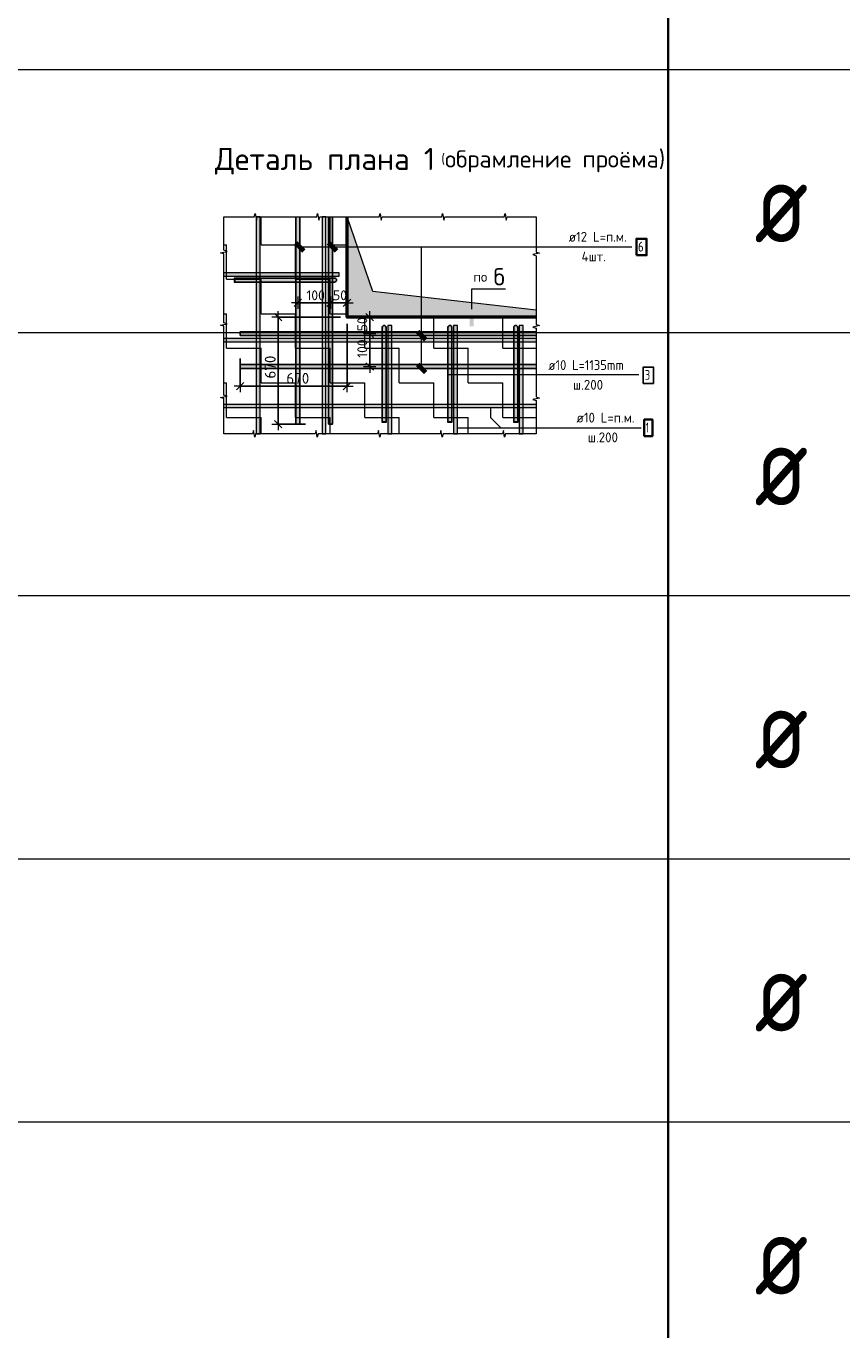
# Model space of a CAD drawing. Header units: metres. Extents: x -38 to 98, y -15 to 19.
# Tile 50 of 64: x 73.21 to 75.69, y 5.31 to 9.27. Entities that reach past the tile are written whole.
import ezdxf

# ---------------------------------------------------------------- set-up
doc = ezdxf.new("R2010")
doc.units = ezdxf.units.M
doc.header["$PDMODE"] = 65
doc.layers.add('XR$4$_3898', color=7, linetype='Continuous')
for name, color, linetype, lineweight in [('XR$4$Арм. стержнями нижней зоны', 180, 'Continuous', 35), ('XR$4$Арм.стержн. Арматура края', 96, 'Continuous', 35), ('XR$4$Арм.стержн. Доп. арматура', 180, 'Continuous', 35), ('XR$4$Размерная линия_ общее', 7, 'Continuous', 13), ('XR$4$Текст_ общее_1', 7, 'Continuous', 13)]:
    doc.layers.add(name, color=color, linetype=linetype, lineweight=lineweight)
doc.styles.add('ISOCPEUR', font='txt')
doc.dimstyles.new('DIMSTYLE_11', dxfattribs={"dimtxt": 0.03, "dimasz": 0.0375, "dimexe": 0, "dimexo": 1e-06, "dimgap": 0.015, "dimtad": 2, "dimdec": 0, "dimlfac": 1000, "dimrnd": 1, "dimzin": 12, "dimdsep": 46, "dimtxsty": 'ISOCPEUR', "dimblk1": 'ALL_ML_STRICH', "dimblk2": 'ALL_ML_STRICH', "dimsah": 1, "dimcen": 0, "dimse1": 1, "dimse2": 1, "dimclrd": 7, "dimclre": 256, "dimclrt": 7, "dimadec": 0, "dimazin": 0, "dimtfac": 1, "dimtdec": 0, "dimtix": 1, "dimtmove": 2, "dimatfit": 3, "dimfxl": 0, "dimtvp": 1.2, "dimtzin": 0, "dimlwd": 0, "dimlwe": -3, "dimarcsym": 0})
doc.dimstyles.new('DIMSTYLE_12', dxfattribs={"dimtxt": 0.03, "dimasz": 0.0375, "dimexe": 0, "dimexo": 1e-06, "dimgap": 0.015, "dimtad": 2, "dimdec": 0, "dimlfac": 1000, "dimrnd": 1, "dimzin": 12, "dimdsep": 46, "dimtxsty": 'ISOCPEUR', "dimblk1": 'ALL_ML_STRICH', "dimblk2": 'ALL_ML_STRICH', "dimsah": 1, "dimcen": 0, "dimse1": 1, "dimse2": 1, "dimclrd": 7, "dimclre": 256, "dimclrt": 7, "dimadec": 0, "dimazin": 0, "dimtfac": 1, "dimtdec": 0, "dimtix": 1, "dimtmove": 2, "dimatfit": 3, "dimfxl": 0, "dimtzin": 0, "dimlwd": 0, "dimlwe": -3, "dimarcsym": 0})
doc.dimstyles.new('DIMSTYLE_13', dxfattribs={"dimtxt": 0.03, "dimasz": 0.0375, "dimexe": 0, "dimexo": 1e-06, "dimgap": 0.015, "dimtad": 2, "dimdec": 0, "dimlfac": 1000, "dimrnd": 1, "dimzin": 12, "dimdsep": 46, "dimtxsty": 'ISOCPEUR', "dimblk1": 'ALL_ML_STRICH', "dimblk2": 'ALL_ML_STRICH', "dimsah": 1, "dimcen": 0, "dimse1": 1, "dimse2": 1, "dimclrd": 7, "dimclre": 256, "dimclrt": 7, "dimadec": 0, "dimazin": 0, "dimtfac": 1, "dimtdec": 0, "dimtix": 1, "dimtmove": 2, "dimatfit": 3, "dimfxl": 0, "dimtvp": 1.2, "dimtzin": 0, "dimlwd": 0, "dimlwe": -3, "dimarcsym": 0})
doc.dimstyles.new('DIMSTYLE_14', dxfattribs={"dimtxt": 0.03, "dimasz": 0.0375, "dimexe": 0, "dimexo": 1e-06, "dimgap": 0.015, "dimtad": 2, "dimdec": 0, "dimlfac": 1000, "dimrnd": 1, "dimzin": 12, "dimdsep": 46, "dimtxsty": 'ISOCPEUR', "dimblk1": 'ALL_ML_STRICH', "dimblk2": 'ALL_ML_STRICH', "dimsah": 1, "dimcen": 0, "dimse1": 1, "dimse2": 1, "dimclrd": 7, "dimclre": 256, "dimclrt": 7, "dimadec": 0, "dimazin": 0, "dimtfac": 1, "dimtdec": 0, "dimtix": 1, "dimtmove": 2, "dimatfit": 3, "dimfxl": 0, "dimtzin": 0, "dimlwd": 0, "dimlwe": -3, "dimarcsym": 0})
doc.dimstyles.new('DIMSTYLE_9', dxfattribs={"dimtxt": 0.033, "dimasz": 0.0375, "dimexe": 0, "dimexo": 0, "dimgap": 0.0165, "dimtad": 2, "dimdec": 0, "dimlfac": 1000, "dimrnd": 1, "dimzin": 12, "dimdsep": 46, "dimtxsty": 'ISOCPEUR', "dimblk1": 'ALL_ML_STRICH', "dimblk2": 'ALL_ML_STRICH', "dimsah": 1, "dimcen": 0, "dimclrd": 7, "dimclre": 256, "dimclrt": 7, "dimadec": 0, "dimazin": 0, "dimtfac": 1, "dimtdec": 0, "dimtix": 1, "dimtmove": 2, "dimatfit": 3, "dimfxl": 0, "dimtzin": 0, "dimlwd": 0, "dimlwe": -3, "dimarcsym": 0})

# ---------------------------------------------------------------- blocks, each defined once
blk = doc.blocks.new('СЛОЖНЫЙ_ОБЪЕКТ_1')
at = {"linetype": 'Continuous', "lineweight": 13, "transparency": 33554687}
blk.add_hatch(color=7, dxfattribs=at).paths.add_polyline_path([(74.1174, 8.0346), (74.1174, 8.6946), (74.1054, 8.6946), (74.1054, 8.0346)])
at = {"color": 7, "linetype": 'Continuous', "lineweight": 13, "transparency": 33554687}
blk.add_lwpolyline([(74.1174, 8.0346), (74.1174, 8.6946), (74.1054, 8.6946), (74.1054, 8.0346), (74.1174, 8.0346)], close=True, dxfattribs=at)
blk = doc.blocks.new('СЛОЖНЫЙ_ОБЪЕКТ_2')
at = {"linetype": 'Continuous', "lineweight": 13, "transparency": 33554687}
blk.add_hatch(color=7, dxfattribs=at).paths.add_polyline_path([(73.9174, 8.0346), (73.9174, 8.6946), (73.9054, 8.6946), (73.9054, 8.0346)])
at = {"color": 7, "linetype": 'Continuous', "lineweight": 13, "transparency": 33554687}
blk.add_lwpolyline([(73.9174, 8.0346), (73.9174, 8.6946), (73.9054, 8.6946), (73.9054, 8.0346), (73.9174, 8.0346)], close=True, dxfattribs=at)
blk = doc.blocks.new('ЭЛЕМЕНТ_УЗОРА_0')
at = {"color": 7, "linetype": 'Continuous', "lineweight": 13, "transparency": 33554687}
for p, q in [((73.8064, 8.6946), (73.8064, 8.6946)), ((74.7564, 8.6946), (74.7564, 8.6946)), ((73.8064, 8.0346), (73.8064, 8.0346)), ((74.7564, 8.0346), (74.7564, 8.0346)), ((74.7564, 8.0346), (74.7564, 8.0346))]:
    blk.add_line(p, q, dxfattribs=at)
for points in [[(73.8064, 8.4746), (73.8064, 8.5822), (73.7964, 8.5853), (73.8164, 8.5894), (73.8064, 8.593), (73.8064, 8.6946), (73.8064, 8.6946)], [(73.8064, 8.6946), (73.8993, 8.6946), (73.9019, 8.7046), (73.9056, 8.6846), (73.9086, 8.6946), (73.9964, 8.6946)], [(73.9964, 8.6946), (74.0893, 8.6946), (74.0919, 8.7046), (74.0956, 8.6846), (74.0986, 8.6946), (74.1864, 8.6946)], [(74.1864, 8.6946), (74.2793, 8.6946), (74.2819, 8.7046), (74.2856, 8.6846), (74.2886, 8.6946), (74.3764, 8.6946)], [(74.3764, 8.6946), (74.4693, 8.6946), (74.4719, 8.7046), (74.4756, 8.6846), (74.4786, 8.6946), (74.5664, 8.6946)], [(74.5664, 8.6946), (74.6593, 8.6946), (74.6619, 8.7046), (74.6656, 8.6846), (74.6686, 8.6946), (74.7564, 8.6946)], [(74.7564, 8.6946), (74.7564, 8.6946), (74.7564, 8.587), (74.7664, 8.5839), (74.7464, 8.5798), (74.7564, 8.5762), (74.7564, 8.4746)], [(73.8064, 8.2546), (73.8064, 8.3622), (73.7964, 8.3653), (73.8164, 8.3694), (73.8064, 8.373), (73.8064, 8.4746)], [(74.7564, 8.4746), (74.7564, 8.367), (74.7664, 8.3639), (74.7464, 8.3598), (74.7564, 8.3562), (74.7564, 8.2546)], [(73.8064, 8.0346), (73.8064, 8.0346), (73.8064, 8.1422), (73.7964, 8.1453), (73.8164, 8.1494), (73.8064, 8.153), (73.8064, 8.2546)], [(74.7564, 8.2546), (74.7564, 8.147), (74.7664, 8.1439), (74.7464, 8.1398), (74.7564, 8.1362), (74.7564, 8.0346)], [(73.9964, 8.0346), (73.9035, 8.0346), (73.9008, 8.0246), (73.8972, 8.0446), (73.8942, 8.0346), (73.8064, 8.0346)], [(74.1864, 8.0346), (74.0935, 8.0346), (74.0908, 8.0246), (74.0872, 8.0446), (74.0842, 8.0346), (73.9964, 8.0346)], [(74.3764, 8.0346), (74.2835, 8.0346), (74.2808, 8.0246), (74.2772, 8.0446), (74.2742, 8.0346), (74.1864, 8.0346)], [(74.5664, 8.0346), (74.4735, 8.0346), (74.4708, 8.0246), (74.4672, 8.0446), (74.4642, 8.0346), (74.3764, 8.0346)], [(74.7564, 8.0346), (74.6635, 8.0346), (74.6608, 8.0246), (74.6572, 8.0446), (74.6542, 8.0346), (74.5664, 8.0346)]]:
    blk.add_lwpolyline(points, dxfattribs=at)
blk = doc.blocks.new('СЛОЖНЫЙ_ОБЪЕКТ_3')
at = {"linetype": 'Continuous', "lineweight": 13, "transparency": 33554687}
blk.add_hatch(color=7, dxfattribs=at).paths.add_polyline_path([(73.8064, 8.3256), (74.7564, 8.3256), (74.7564, 8.3136), (73.8064, 8.3136)], flags=16)
at = {"color": 7, "linetype": 'Continuous', "lineweight": 13, "transparency": 33554687}
blk.add_lwpolyline([(73.8064, 8.3256), (74.7564, 8.3256), (74.7564, 8.3136), (73.8064, 8.3136), (73.8064, 8.3256)], close=True, dxfattribs=at)
blk = doc.blocks.new('СЛОЖНЫЙ_ОБЪЕКТ_4')
at = {"linetype": 'Continuous', "lineweight": 13, "transparency": 33554687}
blk.add_hatch(color=7, dxfattribs=at).paths.add_polyline_path([(73.8064, 8.1256), (74.7564, 8.1256), (74.7564, 8.1136), (73.8064, 8.1136)], flags=16)
at = {"color": 7, "linetype": 'Continuous', "lineweight": 13, "transparency": 33554687}
blk.add_lwpolyline([(73.8064, 8.1256), (74.7564, 8.1256), (74.7564, 8.1136), (73.8064, 8.1136), (73.8064, 8.1256)], close=True, dxfattribs=at)
blk = doc.blocks.new('СЛОЖНЫЙ_ОБЪЕКТ_5')
at = {"linetype": 'Continuous', "lineweight": 25, "transparency": 33554687}
blk.add_hatch(color=8, dxfattribs=at).paths.add_polyline_path([(73.8564, 8.3336), (74.7564, 8.3336), (74.7564, 8.3456), (73.8564, 8.3456)])
at = {"color": 7, "linetype": 'Continuous', "lineweight": 25, "transparency": 33554687}
blk.add_line((73.8564, 8.3336), (74.7564, 8.3336), dxfattribs=at)
blk.add_lwpolyline([(74.7564, 8.3456), (73.8564, 8.3456), (73.8564, 8.3336)], dxfattribs=at)
blk = doc.blocks.new('СЛОЖНЫЙ_ОБЪЕКТ_6')
at = {"linetype": 'Continuous', "lineweight": 25, "true_color": 0x5f5f5f, "transparency": 33554687}
blk.add_hatch(color=251, dxfattribs=at).paths.add_polyline_path([(74.1254, 8.0646), (74.1254, 8.6946), (74.1374, 8.6946), (74.1374, 8.0646)], flags=16)
at = {"color": 7, "linetype": 'Continuous', "lineweight": 25, "transparency": 33554687}
blk.add_line((74.1254, 8.0646), (74.1254, 8.6946), dxfattribs=at)
blk.add_lwpolyline([(74.1374, 8.6946), (74.1374, 8.0646), (74.1254, 8.0646)], dxfattribs=at)
blk = doc.blocks.new('СЛОЖНЫЙ_ОБЪЕКТ_7')
at = {"linetype": 'Continuous', "lineweight": 13, "true_color": 0xc5c5c5, "transparency": 33554687}
for points in [[(73.8404, 8.4966), (73.8404, 8.5086), (73.8384, 8.5086), (73.8384, 8.4966)], [(74.1458, 8.4971), (74.1469, 8.4977), (74.1478, 8.4986), (74.1486, 8.4996), (74.1491, 8.5007), (74.1493, 8.502), (74.1493, 8.5032), (74.1491, 8.5045), (74.1486, 8.5056), (74.1478, 8.5066), (74.1469, 8.5075), (74.1458, 8.5081), (74.1446, 8.5085), (74.1434, 8.5086), (73.8404, 8.5086), (73.8404, 8.4966), (74.1434, 8.4966), (74.1446, 8.4967)]]:
    blk.add_hatch(color=9, dxfattribs=at).paths.add_polyline_path(points)
at = {"color": 7, "linetype": 'Continuous', "lineweight": 13, "transparency": 33554687}
blk.add_lwpolyline([(73.8404, 8.4966), (73.8404, 8.5086), (73.8384, 8.5086), (73.8384, 8.4966), (73.8404, 8.4966)], close=True, dxfattribs=at)
at = {"color": 7, "linetype": 'Continuous', "lineweight": 25, "transparency": 33554687}
blk.add_lwpolyline([(74.1434, 8.5086), (73.8404, 8.5086), (73.8404, 8.4966), (74.1434, 8.4966)], dxfattribs=at)
blk.add_arc((74.1434, 8.5026), 0.006, 270, 90, dxfattribs=at)
blk = doc.blocks.new('СЛОЖНЫЙ_ОБЪЕКТ_8')
at = {"linetype": 'Continuous', "lineweight": 13, "transparency": 33554687}
blk.add_hatch(color=7, dxfattribs=at).paths.add_polyline_path([(73.8064, 8.5256), (74.1564, 8.5256), (74.1564, 8.5136), (73.8064, 8.5136)], flags=16)
at = {"color": 7, "linetype": 'Continuous', "lineweight": 13, "transparency": 33554687}
blk.add_lwpolyline([(73.8064, 8.5256), (74.1564, 8.5256), (74.1564, 8.5136), (73.8064, 8.5136), (73.8064, 8.5256)], close=True, dxfattribs=at)
blk = doc.blocks.new('СЛОЖНЫЙ_ОБЪЕКТ_9')
at = {"linetype": 'Continuous', "lineweight": 13, "true_color": 0xc5c5c5, "transparency": 33554687}
for points in [[(74.2889, 8.361), (74.2895, 8.3621), (74.2904, 8.3631), (74.2914, 8.3638), (74.2925, 8.3643), (74.2938, 8.3646), (74.295, 8.3646), (74.2962, 8.3643), (74.2974, 8.3638), (74.2984, 8.3631), (74.2992, 8.3621), (74.2999, 8.361), (74.3002, 8.3598), (74.3004, 8.3586), (74.3004, 8.0716), (74.2884, 8.0716), (74.2884, 8.3586), (74.2885, 8.3598)], [(74.2884, 8.0716), (74.3004, 8.0716), (74.3004, 8.0696), (74.2884, 8.0696)]]:
    blk.add_hatch(color=9, dxfattribs=at).paths.add_polyline_path(points, flags=16)
at = {"color": 7, "linetype": 'Continuous', "lineweight": 25, "transparency": 33554687}
blk.add_lwpolyline([(74.3004, 8.3586), (74.3004, 8.0716), (74.2884, 8.0716), (74.2884, 8.3586)], dxfattribs=at)
at = {"color": 7, "linetype": 'Continuous', "lineweight": 13, "transparency": 33554687}
blk.add_lwpolyline([(74.2884, 8.0716), (74.3004, 8.0716), (74.3004, 8.0696), (74.2884, 8.0696), (74.2884, 8.0716)], close=True, dxfattribs=at)
at = {"color": 7, "linetype": 'Continuous', "lineweight": 25, "transparency": 33554687}
blk.add_arc((74.2944, 8.3586), 0.006, 0, 180, dxfattribs=at)
blk = doc.blocks.new('СЛОЖНЫЙ_ОБЪЕКТ_10')
at = {"linetype": 'Continuous', "lineweight": 13, "true_color": 0xc5c5c5, "transparency": 33554687}
for points in [[(74.4889, 8.361), (74.4895, 8.3621), (74.4904, 8.3631), (74.4914, 8.3638), (74.4925, 8.3643), (74.4938, 8.3646), (74.495, 8.3646), (74.4962, 8.3643), (74.4974, 8.3638), (74.4984, 8.3631), (74.4992, 8.3621), (74.4999, 8.361), (74.5002, 8.3598), (74.5004, 8.3586), (74.5004, 8.0716), (74.4884, 8.0716), (74.4884, 8.3586), (74.4885, 8.3598)], [(74.4884, 8.0716), (74.5004, 8.0716), (74.5004, 8.0696), (74.4884, 8.0696)]]:
    blk.add_hatch(color=9, dxfattribs=at).paths.add_polyline_path(points, flags=16)
at = {"color": 7, "linetype": 'Continuous', "lineweight": 25, "transparency": 33554687}
blk.add_lwpolyline([(74.5004, 8.3586), (74.5004, 8.0716), (74.4884, 8.0716), (74.4884, 8.3586)], dxfattribs=at)
at = {"color": 7, "linetype": 'Continuous', "lineweight": 13, "transparency": 33554687}
blk.add_lwpolyline([(74.4884, 8.0716), (74.5004, 8.0716), (74.5004, 8.0696), (74.4884, 8.0696), (74.4884, 8.0716)], close=True, dxfattribs=at)
at = {"color": 7, "linetype": 'Continuous', "lineweight": 25, "transparency": 33554687}
blk.add_arc((74.4944, 8.3586), 0.006, 0, 180, dxfattribs=at)
blk = doc.blocks.new('СЛОЖНЫЙ_ОБЪЕКТ_11')
at = {"linetype": 'Continuous', "lineweight": 13, "transparency": 33554687}
blk.add_hatch(color=7, dxfattribs=at).paths.add_polyline_path([(74.3174, 8.0346), (74.3174, 8.3646), (74.3054, 8.3646), (74.3054, 8.0346)])
at = {"color": 7, "linetype": 'Continuous', "lineweight": 13, "transparency": 33554687}
blk.add_lwpolyline([(74.3174, 8.0346), (74.3174, 8.3646), (74.3054, 8.3646), (74.3054, 8.0346), (74.3174, 8.0346)], close=True, dxfattribs=at)
blk = doc.blocks.new('СЛОЖНЫЙ_ОБЪЕКТ_12')
at = {"linetype": 'Continuous', "lineweight": 13, "transparency": 33554687}
blk.add_hatch(color=7, dxfattribs=at).paths.add_polyline_path([(74.5174, 8.0346), (74.5174, 8.3646), (74.5054, 8.3646), (74.5054, 8.0346)])
at = {"color": 7, "linetype": 'Continuous', "lineweight": 13, "transparency": 33554687}
blk.add_lwpolyline([(74.5174, 8.0346), (74.5174, 8.3646), (74.5054, 8.3646), (74.5054, 8.0346), (74.5174, 8.0346)], close=True, dxfattribs=at)
blk = doc.blocks.new('СЛОЖНЫЙ_ОБЪЕКТ_13')
at = {"linetype": 'Continuous', "lineweight": 13, "true_color": 0xc5c5c5, "transparency": 33554687}
for points in [[(74.6889, 8.361), (74.6895, 8.3621), (74.6904, 8.3631), (74.6914, 8.3638), (74.6925, 8.3643), (74.6938, 8.3646), (74.695, 8.3646), (74.6962, 8.3643), (74.6974, 8.3638), (74.6984, 8.3631), (74.6992, 8.3621), (74.6999, 8.361), (74.7002, 8.3598), (74.7004, 8.3586), (74.7004, 8.0716), (74.6884, 8.0716), (74.6884, 8.3586), (74.6885, 8.3598)], [(74.6884, 8.0716), (74.7004, 8.0716), (74.7004, 8.0696), (74.6884, 8.0696)]]:
    blk.add_hatch(color=9, dxfattribs=at).paths.add_polyline_path(points, flags=16)
at = {"color": 7, "linetype": 'Continuous', "lineweight": 25, "transparency": 33554687}
blk.add_lwpolyline([(74.7004, 8.3586), (74.7004, 8.0716), (74.6884, 8.0716), (74.6884, 8.3586)], dxfattribs=at)
at = {"color": 7, "linetype": 'Continuous', "lineweight": 13, "transparency": 33554687}
blk.add_lwpolyline([(74.6884, 8.0716), (74.7004, 8.0716), (74.7004, 8.0696), (74.6884, 8.0696), (74.6884, 8.0716)], close=True, dxfattribs=at)
at = {"color": 7, "linetype": 'Continuous', "lineweight": 25, "transparency": 33554687}
blk.add_arc((74.6944, 8.3586), 0.006, 0, 180, dxfattribs=at)
blk = doc.blocks.new('СЛОЖНЫЙ_ОБЪЕКТ_14')
at = {"linetype": 'Continuous', "lineweight": 13, "transparency": 33554687}
blk.add_hatch(color=7, dxfattribs=at).paths.add_polyline_path([(74.7174, 8.0346), (74.7174, 8.3646), (74.7054, 8.3646), (74.7054, 8.0346)])
at = {"color": 7, "linetype": 'Continuous', "lineweight": 13, "transparency": 33554687}
blk.add_lwpolyline([(74.7174, 8.0346), (74.7174, 8.3646), (74.7054, 8.3646), (74.7054, 8.0346), (74.7174, 8.0346)], close=True, dxfattribs=at)
blk = doc.blocks.new('СЛОЖНЫЙ_ОБЪЕКТ_15')
at = {"linetype": 'Continuous', "lineweight": 25, "true_color": 0x5f5f5f, "transparency": 33554687}
blk.add_hatch(color=251, dxfattribs=at).paths.add_polyline_path([(74.0254, 8.0646), (74.0254, 8.6946), (74.0374, 8.6946), (74.0374, 8.0646)], flags=16)
at = {"color": 7, "linetype": 'Continuous', "lineweight": 25, "transparency": 33554687}
blk.add_line((74.0254, 8.0646), (74.0254, 8.6946), dxfattribs=at)
blk.add_lwpolyline([(74.0374, 8.6946), (74.0374, 8.0646), (74.0254, 8.0646)], dxfattribs=at)
blk = doc.blocks.new('СЛОЖНЫЙ_ОБЪЕКТ_16')
at = {"linetype": 'Continuous', "lineweight": 25, "transparency": 33554687}
blk.add_hatch(color=8, dxfattribs=at).paths.add_polyline_path([(73.8564, 8.2336), (74.7564, 8.2336), (74.7564, 8.2456), (73.8564, 8.2456)])
at = {"color": 7, "linetype": 'Continuous', "lineweight": 25, "transparency": 33554687}
blk.add_line((73.8564, 8.2336), (74.7564, 8.2336), dxfattribs=at)
blk.add_lwpolyline([(74.7564, 8.2456), (73.8564, 8.2456), (73.8564, 8.2336)], dxfattribs=at)
blk = doc.blocks.new('ALL_ML_STRICH')
at = {"color": 0, "linetype": 'ByBlock', "lineweight": -2}
for p, q in [((-1, 0), (0.5, 0)), ((-0.3, -0.3), (0.3, 0.3)), ((0, -0.5), (0, 0.5))]:
    blk.add_line(p, q, dxfattribs=at)
blk = doc.blocks.new('*D295')
at = {"layer": 'DEFPOINTS', "color": 7, "linetype": 'Continuous', "lineweight": 13, "transparency": 33554687}
for p in [(74.2236, 8.3896), (74.2503, 8.3896), (74.2214, 8.3396)]:
    blk.add_point(p, dxfattribs=at)
at = {"layer": 'XR$4$Размерная линия_ общее', "color": 7, "linetype": 'Continuous', "lineweight": -2, "transparency": 33554687}
blk.add_line((74.2503, 8.3896), (74.2503, 8.3396), dxfattribs=at)
at = {"layer": 'XR$4$Размерная линия_ общее', "color": 7, "linetype": 'Continuous', "lineweight": 13, "transparency": 33554687, "xscale": 0.0375, "yscale": 0.0375, "zscale": 0.0375}
for p, rotation in [((74.2503, 8.3896), 90), ((74.2503, 8.3396), 270)]:
    blk.add_blockref('ALL_ML_STRICH', p, dxfattribs=dict(at, rotation=rotation))
at = {"layer": 'XR$4$Размерная линия_ общее', "color": 7, "linetype": 'Continuous', "lineweight": 13, "transparency": 33554687, "insert": (74.2278, 8.3682), "char_height": 0.03, "width": 0.06, "attachment_point": 5, "rotation": 90, "style": 'ISOCPEUR'}
blk.add_mtext('\\A1;{50}', dxfattribs=at)
blk = doc.blocks.new('*D296')
at = {"layer": 'DEFPOINTS', "color": 7, "linetype": 'Continuous', "lineweight": 13, "transparency": 33554687}
for p in [(74.2214, 8.3396), (74.2503, 8.3396), (74.2236, 8.2396)]:
    blk.add_point(p, dxfattribs=at)
at = {"layer": 'XR$4$Размерная линия_ общее', "color": 7, "linetype": 'Continuous', "lineweight": -2, "transparency": 33554687}
blk.add_line((74.2503, 8.3396), (74.2503, 8.2396), dxfattribs=at)
at = {"layer": 'XR$4$Размерная линия_ общее', "color": 7, "linetype": 'Continuous', "lineweight": 13, "transparency": 33554687, "xscale": 0.0375, "yscale": 0.0375, "zscale": 0.0375}
for p, rotation in [((74.2503, 8.3396), 90), ((74.2503, 8.2396), 270)]:
    blk.add_blockref('ALL_ML_STRICH', p, dxfattribs=dict(at, rotation=rotation))
at = {"layer": 'XR$4$Размерная линия_ общее', "color": 7, "linetype": 'Continuous', "lineweight": 13, "transparency": 33554687, "insert": (74.2278, 8.2941), "char_height": 0.03, "width": 0.09, "attachment_point": 5, "rotation": 90, "style": 'ISOCPEUR'}
blk.add_mtext('\\A1;{100}', dxfattribs=at)
blk = doc.blocks.new('*D297')
at = {"layer": 'DEFPOINTS', "color": 7, "linetype": 'Continuous', "lineweight": 13, "transparency": 33554687}
for p in [(74.1314, 8.4706), (74.1814, 8.4729), (74.1814, 8.4337)]:
    blk.add_point(p, dxfattribs=at)
at = {"layer": 'XR$4$Размерная линия_ общее', "color": 7, "linetype": 'Continuous', "lineweight": -2, "transparency": 33554687}
blk.add_line((74.1814, 8.4337), (74.1314, 8.4337), dxfattribs=at)
at = {"layer": 'XR$4$Размерная линия_ общее', "color": 7, "linetype": 'Continuous', "lineweight": 13, "transparency": 33554687, "xscale": 0.0375, "yscale": 0.0375, "zscale": 0.0375}
for p, rotation in [((74.1314, 8.4337), 180), ((74.1814, 8.4337), 360)]:
    blk.add_blockref('ALL_ML_STRICH', p, dxfattribs=dict(at, rotation=rotation))
at = {"layer": 'XR$4$Размерная линия_ общее', "color": 7, "linetype": 'Continuous', "lineweight": 13, "transparency": 33554687, "insert": (74.16, 8.4562), "char_height": 0.03, "width": 0.06, "attachment_point": 5, "style": 'ISOCPEUR'}
blk.add_mtext('\\A1;{50}', dxfattribs=at)
blk = doc.blocks.new('*D298')
at = {"layer": 'DEFPOINTS', "color": 7, "linetype": 'Continuous', "lineweight": 13, "transparency": 33554687}
for p in [(74.0314, 8.4695), (74.1314, 8.4706), (74.1314, 8.4337)]:
    blk.add_point(p, dxfattribs=at)
at = {"layer": 'XR$4$Размерная линия_ общее', "color": 7, "linetype": 'Continuous', "lineweight": -2, "transparency": 33554687}
blk.add_line((74.1314, 8.4337), (74.0314, 8.4337), dxfattribs=at)
at = {"layer": 'XR$4$Размерная линия_ общее', "color": 7, "linetype": 'Continuous', "lineweight": 13, "transparency": 33554687, "xscale": 0.0375, "yscale": 0.0375, "zscale": 0.0375}
for p, rotation in [((74.0314, 8.4337), 180), ((74.1314, 8.4337), 360)]:
    blk.add_blockref('ALL_ML_STRICH', p, dxfattribs=dict(at, rotation=rotation))
at = {"layer": 'XR$4$Размерная линия_ общее', "color": 7, "linetype": 'Continuous', "lineweight": 13, "transparency": 33554687, "insert": (74.0859, 8.4562), "char_height": 0.03, "width": 0.09, "attachment_point": 5, "style": 'ISOCPEUR'}
blk.add_mtext('\\A1;{100}', dxfattribs=at)
blk = doc.blocks.new('*D459')
at = {"layer": 'DEFPOINTS', "color": 7, "linetype": 'Continuous', "lineweight": 13, "transparency": 33554687}
for p in [(74.1814, 8.3896), (73.8564, 8.2836), (73.8564, 8.1799)]:
    blk.add_point(p, dxfattribs=at)
at = {"layer": 'XR$4$Размерная линия_ общее', "color": 253, "linetype": 'Continuous', "lineweight": -2, "true_color": 0xa0a0a0, "transparency": 33554687}
for p, q in [((74.1814, 8.3696), (74.1814, 8.1799)), ((73.8564, 8.2636), (73.8564, 8.1799))]:
    blk.add_line(p, q, dxfattribs=at)
at = {"layer": 'XR$4$Размерная линия_ общее', "color": 7, "linetype": 'Continuous', "lineweight": -2, "transparency": 33554687}
blk.add_line((73.8564, 8.1799), (74.1814, 8.1799), dxfattribs=at)
at = {"layer": 'XR$4$Размерная линия_ общее', "color": 7, "linetype": 'Continuous', "lineweight": 13, "transparency": 33554687, "xscale": 0.0375, "yscale": 0.0375, "zscale": 0.0375, "rotation": 180}
blk.add_blockref('ALL_ML_STRICH', (73.8564, 8.1799), dxfattribs=at)
at = {"layer": 'XR$4$Размерная линия_ общее', "color": 7, "linetype": 'Continuous', "lineweight": 13, "transparency": 33554687, "xscale": 0.0375, "yscale": 0.0375, "zscale": 0.0375}
blk.add_blockref('ALL_ML_STRICH', (74.1814, 8.1799), dxfattribs=at)
at = {"layer": 'XR$4$Размерная линия_ общее', "color": 7, "linetype": 'Continuous', "lineweight": 13, "transparency": 33554687, "insert": (73.9969, 8.2204), "char_height": 0.033, "width": 0.00165, "attachment_point": 1, "line_spacing_factor": 0.60241, "style": 'ISOCPEUR'}
blk.add_mtext('670', dxfattribs=at)
blk = doc.blocks.new('*D460')
at = {"layer": 'DEFPOINTS', "color": 7, "linetype": 'Continuous', "lineweight": 13, "transparency": 33554687}
for p in [(74.1814, 8.3896), (73.9717, 8.0646), (74.0754, 8.0646)]:
    blk.add_point(p, dxfattribs=at)
at = {"layer": 'XR$4$Размерная линия_ общее', "color": 253, "linetype": 'Continuous', "lineweight": -2, "true_color": 0xa0a0a0, "transparency": 33554687}
for p, q in [((74.1614, 8.3896), (73.9717, 8.3896)), ((74.0554, 8.0646), (73.9717, 8.0646))]:
    blk.add_line(p, q, dxfattribs=at)
at = {"layer": 'XR$4$Размерная линия_ общее', "color": 7, "linetype": 'Continuous', "lineweight": -2, "transparency": 33554687}
blk.add_line((73.9717, 8.0646), (73.9717, 8.3896), dxfattribs=at)
at = {"layer": 'XR$4$Размерная линия_ общее', "color": 7, "linetype": 'Continuous', "lineweight": 13, "transparency": 33554687, "xscale": 0.0375, "yscale": 0.0375, "zscale": 0.0375}
for p, rotation in [((73.9717, 8.3896), 90), ((73.9717, 8.0646), 270)]:
    blk.add_blockref('ALL_ML_STRICH', p, dxfattribs=dict(at, rotation=rotation))
at = {"layer": 'XR$4$Размерная линия_ общее', "color": 7, "linetype": 'Continuous', "lineweight": 13, "transparency": 33554687, "insert": (73.9312, 8.2031), "char_height": 0.033, "width": 0.00165, "attachment_point": 1, "rotation": 90, "line_spacing_factor": 0.60241, "style": 'ISOCPEUR'}
blk.add_mtext('670', dxfattribs=at)

msp = doc.modelspace()

# ---------------------------------------------------------------- hatches: boundary and pattern name
at = {"linetype": 'Continuous', "lineweight": 13, "transparency": 33554687}
h = msp.add_hatch(dxfattribs=at)
h.set_pattern_fill('____', scale=0.105, style=0, pattern_type=2)
h.set_pattern_definition([(0, (0.21, 0.21), (0.105, 0.105), [0.105, -0.105]), (90, (0.21, 0.21), (-0.105, 0.105), [0.105, -0.105])])
h.paths.add_polyline_path([(73.8064, 8.6946), (73.8064, 8.0346), (74.7564, 8.0346), (74.7564, 8.3896), (74.1814, 8.3896), (74.1814, 8.6946)], flags=0)
at = {"linetype": 'Continuous', "lineweight": 13, "true_color": 0x696969, "transparency": 33554687}
msp.add_hatch(color=251, dxfattribs=at).paths.add_polyline_path([(74.7564, 8.4106), (74.2596, 8.4678), (74.1814, 8.6946), (74.1814, 8.3896), (74.7564, 8.3896)])
at = {"linetype": 'Continuous', "lineweight": 25, "true_color": 0x000000, "transparency": 33554687}
for points in [[(74.0551, 8.5965), (74.0303, 8.6212), (74.0197, 8.6106), (74.0445, 8.5859)], [(74.1551, 8.5965), (74.1303, 8.6212), (74.1197, 8.6106), (74.1445, 8.5859)], [(74.4014, 8.3513), (74.3908, 8.3407), (74.4155, 8.3159), (74.4261, 8.3265)], [(74.4014, 8.2513), (74.3908, 8.2407), (74.4155, 8.2159), (74.4261, 8.2265)]]:
    msp.add_hatch(color=18, dxfattribs=at).paths.add_polyline_path(points)
msp.add_hatch(color=18, dxfattribs=at).paths.add_polyline_path([(74.5669, 8.4111), (74.5669, 8.4107), (74.5669, 8.3619), (74.5544, 8.3619), (74.5544, 8.4107), (74.5544, 8.4111), (74.5545, 8.4114), (74.5546, 8.4118), (74.5548, 8.4122), (74.555, 8.4125), (74.5552, 8.4128), (74.5555, 8.413), (74.5559, 8.4132), (74.5562, 8.4134), (74.5566, 8.4135), (74.5569, 8.4136), (74.5573, 8.4136), (74.564, 8.4136), (74.5644, 8.4136), (74.5648, 8.4135), (74.5651, 8.4134), (74.5655, 8.4132), (74.5658, 8.413), (74.5661, 8.4128), (74.5663, 8.4125), (74.5665, 8.4122), (74.5667, 8.4118), (74.5668, 8.4114)], flags=16)

# ---------------------------------------------------------------- linework, layer by layer
at = {"color": 7, "linetype": 'Continuous', "lineweight": 35, "transparency": 33554687}
for p, q in [((75.1585, 9.9419), (75.1585, 9.1419)), ((75.1585, 9.1419), (75.1585, 8.3419)), ((75.1585, 8.3419), (75.1585, 7.5419)), ((75.1585, 7.5419), (75.1585, 6.7419)), ((75.1585, 6.7419), (75.1585, 5.9419)), ((75.1585, 5.9419), (75.1585, 5.1419))]:
    msp.add_line(p, q, dxfattribs=at)
at = {"color": 7, "linetype": 'Continuous', "lineweight": 13, "transparency": 33554687}
for p, q in [((86.1585, 9.1419), (67.6585, 9.1419)), ((74.0374, 8.6036), (75.0477, 8.6036)), ((74.4084, 8.2336), (74.4084, 8.6036)), ((86.1585, 8.3419), (67.6585, 8.3419)), ((74.5174, 8.0534), (75.0757, 8.0534)), ((86.1585, 7.5419), (67.6585, 7.5419)), ((86.1585, 6.7419), (67.6585, 6.7419)), ((86.1585, 5.9419), (67.6585, 5.9419))]:
    msp.add_line(p, q, dxfattribs=at)
for points in [[(74.7564, 8.4106), (74.2596, 8.4678), (74.1814, 8.6946)], [(74.5607, 8.4136), (74.5607, 8.4756), (74.6635, 8.4756)], [(75.0692, 8.2143), (74.6603, 8.2143), (74.4884, 8.2143)], [(74.649, 8.0534), (74.6186, 8.0838), (74.6186, 8.1136)]]:
    msp.add_lwpolyline(points, dxfattribs=at)
at = {"layer": 'XR$4$_3898', "color": 7, "linetype": 'Continuous', "lineweight": 50, "transparency": 33554687}
msp.add_lwpolyline([(74.7564, 8.3896), (74.1814, 8.3896), (74.1814, 8.6946)], dxfattribs=at)
at = {"layer": 'XR$4$Арм. стержнями нижней зоны', "color": 7, "linetype": 'Continuous', "lineweight": 35, "transparency": 33554687}
msp.add_lwpolyline([(75.0853, 8.0282), (75.1103, 8.0282), (75.1103, 8.0782), (75.0853, 8.0782), (75.0853, 8.0282)], dxfattribs=at)
at = {"layer": 'XR$4$Арм.стержн. Арматура края', "color": 7, "linetype": 'Continuous', "lineweight": 25, "transparency": 33554687}
msp.add_lwpolyline([(75.0821, 8.1881), (75.1131, 8.1881), (75.1131, 8.2381), (75.0821, 8.2381), (75.0821, 8.1881)], dxfattribs=at)
at = {"layer": 'XR$4$Арм.стержн. Доп. арматура', "color": 7, "linetype": 'Continuous', "lineweight": 35, "transparency": 33554687}
msp.add_lwpolyline([(75.0616, 8.5782), (75.0926, 8.5782), (75.0926, 8.6282), (75.0616, 8.6282), (75.0616, 8.5782)], dxfattribs=at)

# ---------------------------------------------------------------- block references
at = {"color": 7, "linetype": 'Continuous', "lineweight": 13, "transparency": 33554687}
for name in ['ЭЛЕМЕНТ_УЗОРА_0', 'СЛОЖНЫЙ_ОБЪЕКТ_2', 'СЛОЖНЫЙ_ОБЪЕКТ_1', 'СЛОЖНЫЙ_ОБЪЕКТ_8', 'СЛОЖНЫЙ_ОБЪЕКТ_7', 'СЛОЖНЫЙ_ОБЪЕКТ_9', 'СЛОЖНЫЙ_ОБЪЕКТ_11', 'СЛОЖНЫЙ_ОБЪЕКТ_10', 'СЛОЖНЫЙ_ОБЪЕКТ_12', 'СЛОЖНЫЙ_ОБЪЕКТ_13', 'СЛОЖНЫЙ_ОБЪЕКТ_14', 'СЛОЖНЫЙ_ОБЪЕКТ_3', 'СЛОЖНЫЙ_ОБЪЕКТ_4']:
    msp.add_blockref(name, (0, 0), dxfattribs=at)
at = {"color": 7, "linetype": 'Continuous', "lineweight": 25, "transparency": 33554687}
for name in ['СЛОЖНЫЙ_ОБЪЕКТ_15', 'СЛОЖНЫЙ_ОБЪЕКТ_6', 'СЛОЖНЫЙ_ОБЪЕКТ_5', 'СЛОЖНЫЙ_ОБЪЕКТ_16']:
    msp.add_blockref(name, (0, 0), dxfattribs=at)

# ---------------------------------------------------------------- texts
at = {"color": 7, "linetype": 'Continuous', "lineweight": 35, "transparency": 33554687, "char_height": 0.25, "width": 0.327205, "attachment_point": 7, "style": 'ISOCPEUR'}
for insert in [(75.4204, 8.6169), (75.4204, 7.8169), (75.4204, 7.0169), (75.4204, 6.2169), (75.4204, 5.4169)]:
    msp.add_mtext('\\W0.82;ø', dxfattribs=dict(at, insert=insert))
at = {"color": 7, "linetype": 'Continuous', "lineweight": 13, "transparency": 33554687, "insert": (74.6135, 8.5124), "char_height": 0.03, "width": 0.113724, "attachment_point": 5, "style": 'ISOCPEUR'}
msp.add_mtext('\\A1;{\\fISOCPEUR|i0|b0;\\H0.030000;\\W1.000000;\\C7;по \\H0.052500;б}\\P', dxfattribs=at)
at = {"layer": 'XR$4$Арм. стержнями нижней зоны', "color": 7, "linetype": 'Continuous', "lineweight": 25, "transparency": 33554687, "char_height": 0.03, "attachment_point": 7, "style": 'ISOCPEUR'}
for s, insert, width in [('\\W0.94;ø10 L=п.м.', (74.8793, 8.0692), 0.199983), ('\\W0.56;1', (75.0903, 8.0392), 0.023333), ('\\W0.95;ш.200 ', (74.9138, 8.0092), 0.1312)]:
    msp.add_mtext(s, dxfattribs=dict(at, insert=insert, width=width))
at = {"layer": 'XR$4$Арм.стержн. Арматура края', "color": 7, "linetype": 'Continuous', "lineweight": 25, "transparency": 33554687, "char_height": 0.03, "attachment_point": 7, "style": 'ISOCPEUR'}
for s, insert, width in [('\\W0.92;ø10 L=1135mm ', (74.7936, 8.2291), 0.280669), ('\\W0.78;3', (75.0871, 8.1991), 0.032641), ('\\W0.95;ш.200 ', (74.8686, 8.1691), 0.1312)]:
    msp.add_mtext(s, dxfattribs=dict(at, insert=insert, width=width))
at = {"layer": 'XR$4$Арм.стержн. Доп. арматура', "color": 7, "linetype": 'Continuous', "lineweight": 25, "transparency": 33554687, "char_height": 0.03, "attachment_point": 7, "style": 'ISOCPEUR'}
for s, insert, width in [('\\W0.94;ø12 L=п.м.', (74.8556, 8.6192), 0.199983), ('\\W0.78;6', (75.0666, 8.5892), 0.032641), ('\\W0.95;4шт. ', (74.8946, 8.5592), 0.119158)]:
    msp.add_mtext(s, dxfattribs=dict(at, insert=insert, width=width))
at = {"layer": 'XR$4$Текст_ общее_1', "color": 7, "linetype": 'Continuous', "lineweight": 13, "transparency": 33554687, "insert": (74.4643, 8.8638), "char_height": 0.0675, "width": 1.405568, "attachment_point": 5, "style": 'ISOCPEUR'}
msp.add_mtext('\\A1;{\\fISOCPEUR|i0|b0;\\H0.067500;\\W1.000000;\\C7;Деталь плана 1\\H0.030000; (\\H0.052500;обрамление проёма)}\\P', dxfattribs=at)

# ---------------------------------------------------------------- dimensions: what is measured, and where the dimension line sits
at = {"layer": 'XR$4$Размерная линия_ общее', "color": 7, "linetype": 'Continuous', "lineweight": 13, "transparency": 33554687}
for base, p1, p2, angle, dimstyle, picture, middle in [((74.0314, 8.4337), (74.1314, 8.4706), (74.0314, 8.4695), 180, 'DIMSTYLE_14', '*D298', (74.0859, 8.4562)), ((74.1314, 8.4337), (74.1814, 8.4729), (74.1314, 8.4706), 180, 'DIMSTYLE_13', '*D297', (74.16, 8.4562)), ((74.2503, 8.3396), (74.2236, 8.3896), (74.2214, 8.3396), 270, 'DIMSTYLE_11', '*D295', (74.2278, 8.3682)), ((74.2503, 8.2396), (74.2214, 8.3396), (74.2236, 8.2396), 270, 'DIMSTYLE_12', '*D296', (74.2278, 8.2941))]:
    dim = msp.add_linear_dim(base=base, p1=p1, p2=p2, angle=angle, dimstyle=dimstyle, override={"dimpost": '<>', "dimclrd": 7, "dimclre": 253, "dimclrt": 7, "dimlwd": 0, "dimlwe": 65533}, dxfattribs=at)
    dim.commit()
    dim.dimension.update_dxf_attribs({"geometry": picture, "text_midpoint": middle, "dimtype": 160})
dim = msp.add_linear_dim(base=(73.9717, 8.3896), p1=(74.0554, 8.0646), p2=(74.1614, 8.3896), angle=90, text='670', dimstyle='DIMSTYLE_9', override={"dimpost": '<>', "dimclrd": 7, "dimclre": 253, "dimclrt": 7, "dimlwd": 0, "dimlwe": 65533}, dxfattribs=at)
dim.commit()
dim.dimension.update_dxf_attribs({"geometry": '*D460', "text_midpoint": (73.9552, 8.2271), "dimtype": 160})
dim = msp.add_linear_dim(base=(74.1814, 8.1799), p1=(73.8564, 8.2636), p2=(74.1814, 8.3696), text='670', dimstyle='DIMSTYLE_9', override={"dimpost": '<>', "dimclrd": 7, "dimclre": 253, "dimclrt": 7, "dimlwd": 0, "dimlwe": 65533}, dxfattribs=at)
dim.commit()
dim.dimension.update_dxf_attribs({"geometry": '*D459', "text_midpoint": (74.0189, 8.1964), "dimtype": 160})

doc.saveas('drawing.dxf')
